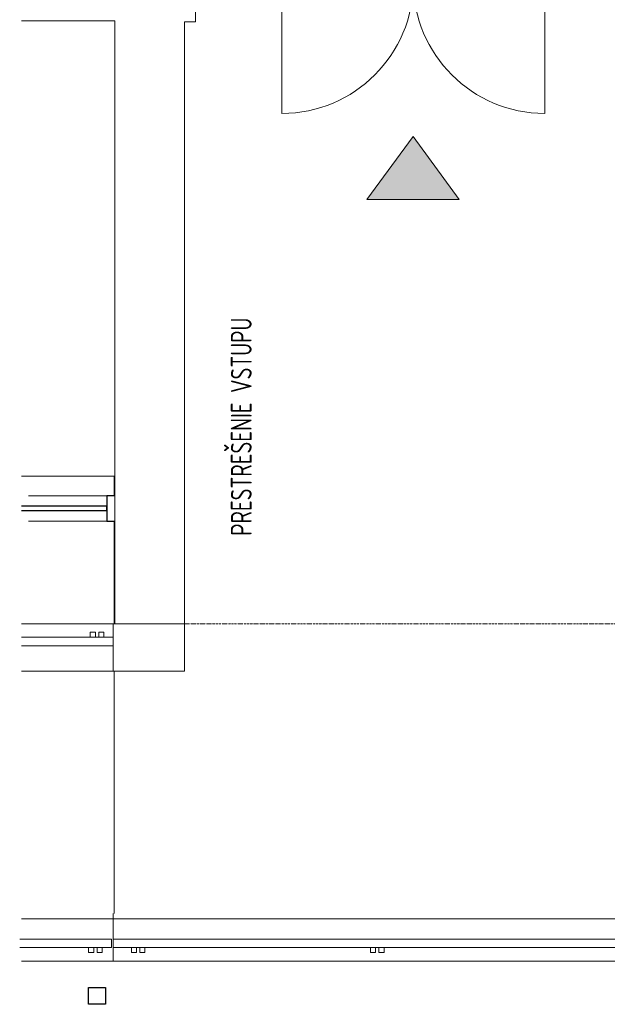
# Model space of a CAD drawing. Header units: inches. Extents: x 44881 to 156022, y 58140 to 83978.
# Tile 3 of 256: x 89310 to 92776, y 70564 to 76371. Entities that reach past the tile are written whole.
import ezdxf

# ---------------------------------------------------------------- set-up
doc = ezdxf.new("R2010")
doc.units = ezdxf.units.IN
doc.linetypes.add('2bodkociarka 1_8', pattern=[3.39, 1.8, -0.53, 0, -0.53, 0, -0.53])
doc.linetypes.add('ACAD_ISO10W100', pattern=[18.5, 12, -3, 0.5, -3])
doc.layers.get('Defpoints').update_dxf_attribs({"color": 6, "lineweight": 9})
for name, color, linetype, lineweight in [('!_A_04_BODKOČIARKOVANÁ', 30, 'ACAD_ISO10W100', 13), ('!_A_22_PLAVÁK', 110, 'Continuous', 9), ('!_A_41_POPIS MIESTNOSTÍ', 71, 'Continuous', 25), ('A-DETL-THIN', 151, 'Continuous', 9), ('A-DOOR', 31, 'Continuous', 18), ('A-FLOR', 192, 'Continuous', 13), ('A-FLOR-HRAL', 11, 'Continuous', 18), ('A-FLOR-LEVL', 51, 'Continuous', 9), ('A-GLAZ-CURT', 52, 'Continuous', 18), ('A-GLAZ-CWMG', 51, 'Continuous', 18), ('A-WALL', 113, 'Continuous', 18), ('S-COLS', 52, 'Continuous', 13)]:
    doc.layers.add(name, color=color, linetype=linetype, lineweight=lineweight)
doc.styles.add('Iso CP', font='isocp.shx', dxfattribs={"width": 0.8})
doc.styles.get("Standard").update_dxf_attribs({"font": 'arial.ttf'})

# ---------------------------------------------------------------- blocks, each defined once
blk = doc.blocks.new('System Panel - Glazed-1477135-1_NP NOVÉ KONŠTRUKCIE')
at = {"layer": 'A-GLAZ-CURT', "color": 250, "lineweight": 25}
for p, q in [((746.3, 12.5), (241.9, 12.5)), ((746.3, -12.5), (746.3, 12.5)), ((241.9, -12.5), (746.3, -12.5))]:
    blk.add_line(p, q, dxfattribs=at)
blk = doc.blocks.new('Rectangular Mullion - 50x150-1185524-1_NP NOVÉ KONŠTRUKCIE')
at = {"layer": 'A-GLAZ-CWMG', "color": 250, "lineweight": 25}
for p, q in [((-50, 75), (-2.5, 75)), ((-50, -75), (-50, 75)), ((-2.5, -75), (-50, -75))]:
    blk.add_line(p, q, dxfattribs=at)
blk = doc.blocks.new('Rectangular Mullion - 50x150-1477134-1_NP NOVÉ KONŠTRUKCIE')
at = {"layer": 'A-GLAZ-CWMG', "color": 7}
for p, q in [((14768.2, -17515), (15272.5, -17515)), ((15272.5, -17665), (14768.2, -17665))]:
    blk.add_line(p, q, dxfattribs=at)
blk = doc.blocks.new('Dvere_vZS 2K - Dvere_vZS 2K-1522323-1_NP NOVÉ KONŠTRUKCIE')
at = {"layer": 'A-DOOR', "color": 250, "lineweight": 25}
for p, q in [((775, 30), (-775, 30)), ((-775, 30), (-775, -20)), ((775, -20), (775, 30)), ((-775, -20), (775, -20))]:
    blk.add_line(p, q, dxfattribs=at)
at = {"layer": 'A-DOOR', "color": 7}
for p, q in [((-775, -75), (-775, -745)), ((775, -75), (775, -745))]:
    blk.add_line(p, q, dxfattribs=at)
for centre, start, end in [((-775, 30), 270, 360), ((775, 30), 180, 270)]:
    blk.add_arc(centre, 775, start, end, dxfattribs=at)
blk = doc.blocks.new('Stlp_ZB - 100x100-1506198-1_NP NOVÉ KONŠTRUKCIE')
at = {"layer": 'S-COLS', "color": 250, "lineweight": 25}
for p, q in [((-50, 50), (50, 50)), ((-50, -50), (-50, 50)), ((50, 50), (50, -50)), ((50, -50), (-50, -50))]:
    blk.add_line(p, q, dxfattribs=at)
blk = doc.blocks.new('Zábradlí 1 - Zábradlí 1-1542331-1_NP NOVÉ KONŠTRUKCIE')
at = {"layer": 'A-FLOR-HRAL', "color": 7}
for p, q in [((14768.2, -20190), (15309.2, -20190)), ((15309.2, -20190), (15309.2, -20240)), ((15309.2, -20240), (14768.2, -20240)), ((15174.7, -20240), (15174.7, -20270)), ((15204.7, -20270), (15204.7, -20240)), ((15224.7, -20240), (15224.7, -20270)), ((15254.7, -20270), (15254.7, -20240)), ((15204.7, -20270), (15174.7, -20270)), ((15254.7, -20270), (15224.7, -20270))]:
    blk.add_line(p, q, dxfattribs=at)
blk = doc.blocks.new('Zábradlí 2 - Zábradlí 1-1544544-1_NP NOVÉ KONŠTRUKCIE')
at = {"layer": 'A-FLOR-HRAL', "color": 7}
for p, q in [((14768.2, -18400), (15309.2, -18400)), ((15174.7, -18370), (15204.7, -18370)), ((15174.7, -18370), (15174.7, -18400)), ((15204.7, -18400), (15204.7, -18370)), ((15224.7, -18370), (15254.7, -18370)), ((15224.7, -18370), (15224.7, -18400)), ((15254.7, -18400), (15254.7, -18370)), ((15309.2, -18400), (15309.2, -18450)), ((15309.2, -18450), (14768.2, -18450))]:
    blk.add_line(p, q, dxfattribs=at)
blk = doc.blocks.new('VSTUP HLAVNÝ')
blk.add_hatch(color=256).paths.add_polyline_path([(-272.1, 0), (272.1, 0), (0, 371.6)])
for p, q in [((0, 371.6), (-272.1, 0)), ((0, 371.6), (272.1, 0)), ((-272.1, 0), (272.1, 0))]:
    blk.add_line(p, q)
blk = doc.blocks.new('POLOZKA MIESTNOSTI')
at = {"ltscale": 5}
blk.add_attdef('NUMBER', (10, 410), '', height=200, dxfattribs=at)
at = {"layer": 'Defpoints', "ltscale": 5}
blk.add_attdef('AREA', (-20, 200), '', height=125, dxfattribs=at)
at = {"layer": 'Defpoints', "ltscale": 5, "style": 'Iso CP', "width": 0.8}
blk.add_attdef('Miestnosť', (-20, 0), '', height=125, dxfattribs=at)

msp = doc.modelspace()

# ---------------------------------------------------------------- linework, layer by layer
at = {"layer": '!_A_04_BODKOČIARKOVANÁ', "color": 14, "true_color": 0xa30000}
msp.add_lwpolyline([(90281.5, 72808.8), (93331.5, 72808.8)], dxfattribs=at)
at = {"layer": 'A-DETL-THIN'}
for p, q in [((90346.5, 76358.8), (90346.5, 78513.8)), ((89319.7, 76363.8), (89871.5, 76363.8)), ((89871.5, 76363.8), (89871.5, 72808.8)), ((90281.5, 72808.8), (90281.5, 76358.8)), ((90281.5, 76358.8), (90346.5, 76358.8)), ((89871.5, 72808.8), (90281.5, 72808.8))]:
    msp.add_line(p, q, dxfattribs=at)
at = {"layer": 'A-FLOR', "color": 7}
for p, q in [((89319.7, 73678.8), (89866.5, 73678.8)), ((89866.5, 73678.8), (89866.5, 73563.8)), ((89866.5, 73413.8), (89866.5, 72808.8)), ((89866.5, 72528.8), (89866.5, 71098.8))]:
    msp.add_line(p, q, dxfattribs=at)
at = {"layer": 'A-FLOR-HRAL', "color": 7}
for p, q in [((89860.7, 70948.8), (93236.8, 70948.8)), ((89860.7, 70898.8), (89860.7, 70948.8)), ((93236.8, 70898.8), (89860.7, 70898.8)), ((89968.8, 70898.8), (89998.8, 70898.8)), ((89968.8, 70898.8), (89968.8, 70868.8)), ((89998.8, 70868.8), (89968.8, 70868.8)), ((89998.8, 70868.8), (89998.8, 70898.8)), ((90018.8, 70898.8), (90048.8, 70898.8)), ((90018.8, 70898.8), (90018.8, 70868.8)), ((90048.8, 70868.8), (90018.8, 70868.8)), ((90048.8, 70868.8), (90048.8, 70898.8)), ((91378.8, 70898.8), (91408.8, 70898.8)), ((91378.8, 70898.8), (91378.8, 70868.8)), ((91408.8, 70868.8), (91378.8, 70868.8)), ((91408.8, 70868.8), (91408.8, 70898.8)), ((91428.8, 70898.8), (91458.8, 70898.8)), ((91428.8, 70898.8), (91428.8, 70868.8)), ((91458.8, 70868.8), (91428.8, 70868.8)), ((91458.8, 70868.8), (91458.8, 70898.8))]:
    msp.add_line(p, q, dxfattribs=at)
at = {"layer": 'A-FLOR-LEVL', "color": 7}
msp.add_line((89866.5, 71098.8), (89866.5, 72528.8), dxfattribs=at)
at = {"layer": 'A-WALL', "color": 7}
for p, q in [((89319.7, 72808.8), (89871.5, 72808.8)), ((89860.7, 72808.8), (89860.7, 72728.8)), ((90281.5, 72808.8), (90281.5, 72528.8)), ((89860.7, 72678.8), (89860.7, 72528.8)), ((90281.5, 72528.8), (89319.7, 72528.8)), ((89860.7, 71098.8), (89860.7, 70948.8)), ((89319.7, 71068.8), (93046.5, 71068.8)), ((89860.7, 70898.8), (89860.7, 70818.8)), ((93326.5, 70818.8), (89319.7, 70818.8))]:
    msp.add_line(p, q, dxfattribs=at)

# ---------------------------------------------------------------- block references
at = {"layer": '!_A_22_PLAVÁK'}
msp.add_blockref('VSTUP HLAVNÝ', (91630.1, 75311.6), dxfattribs=at)
at = {"layer": '!_A_41_POPIS MIESTNOSTÍ'}
ref = msp.add_blockref('POLOZKA MIESTNOSTI', (90678.2, 73346.8), dxfattribs=dict(at, xscale=0.984251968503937, yscale=0.984251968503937, zscale=0.984251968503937, rotation=90))
ref.add_attrib('Miestnosť', 'PRESTREŠENIE VSTUPU', (90678.2, 73327.1), dxfattribs={"ltscale": 5, "height": 123.031, "rotation": 90, "style": 'Iso CP', "width": 0.8})
at = {"layer": 'A-DOOR', "color": 7, "linetype": '2bodkociarka 1_8'}
msp.add_blockref('Dvere_vZS 2K - Dvere_vZS 2K-1522323-1_NP NOVÉ KONŠTRUKCIE', (91631.5, 76563.8), dxfattribs=at)
at = {"layer": 'A-FLOR-HRAL', "color": 7}
for name, p in [('Zábradlí 2 - Zábradlí 1-1544544-1_NP NOVÉ KONŠTRUKCIE', (74551.5, 91128.8)), ('Zábradlí 1 - Zábradlí 1-1542331-1_NP NOVÉ KONŠTRUKCIE', (74541.6, 91138.8))]:
    msp.add_blockref(name, p, dxfattribs=at)
at = {"layer": 'A-GLAZ-CURT', "color": 7}
msp.add_blockref('System Panel - Glazed-1477135-1_NP NOVÉ KONŠTRUKCIE', (89077.8, 73488.8), dxfattribs=at)
at = {"layer": 'A-GLAZ-CWMG', "color": 7}
msp.add_blockref('Rectangular Mullion - 50x150-1477134-1_NP NOVÉ KONŠTRUKCIE', (74594, 91078.8), dxfattribs=at)
at = {"layer": 'A-GLAZ-CWMG', "color": 7, "extrusion": (0, 0, -1), "rotation": 180}
msp.add_blockref('Rectangular Mullion - 50x150-1185524-1_NP NOVÉ KONŠTRUKCIE', (-89874, 73488.8), dxfattribs=at)
at = {"layer": 'S-COLS', "color": 7, "rotation": 180}
msp.add_blockref('Stlp_ZB - 100x100-1506198-1_NP NOVÉ KONŠTRUKCIE', (89765.9, 70613.8), dxfattribs=at)

doc.saveas('drawing.dxf')
